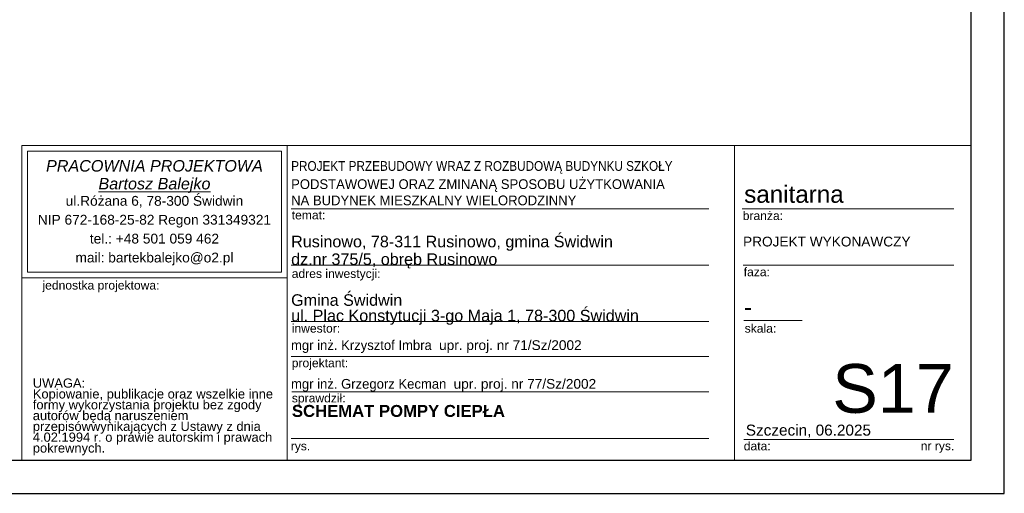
# Model space of a CAD drawing. Header units: millimetres. Extents: x 3501 to 4458, y 770 to 1067.
# Tile 5 of 16: x 4277 to 4458, y 770 to 858. Entities that reach past the tile are written whole.
import ezdxf

# ---------------------------------------------------------------- set-up
doc = ezdxf.new("R2010")
doc.units = ezdxf.units.MM
for name, color, linetype, lineweight in [('#ks', 34, 'Continuous', 30), ('ARCH TABELA_Nr_Pióra__1', 7, 'Continuous', 25), ('ARCH TABELA_Nr_Pióra__21', 252, 'Continuous', 9), ('ARCH TABELA_Nr_Pióra__7', 7, 'Continuous', 13), ('Ramka', 7, 'Continuous', 9)]:
    doc.layers.add(name, color=color, linetype=linetype, lineweight=lineweight)
doc.styles.add('GENERATED_STYLE_10', font='ariali.ttf')
doc.styles.add('GENERATED_STYLE_11', font='arialbd.ttf')
doc.styles.add('GENERATED_STYLE_7', font='txt')
doc.styles.add('GENERATED_STYLE_9', font='arial.ttf')

# ---------------------------------------------------------------- blocks, each defined once
blk = doc.blocks.new('A$C382C6C0C')
at = {"layer": '#ks', "color": 7, "lineweight": -3}
for p, q in [((3951.5, -2909), (3951.5, 61)), ((3890.5, -2848), (3890.5, 0)), ((0, -2848), (3890.5, -2848)), ((-248.5, -2909), (3951.5, -2909))]:
    blk.add_line(p, q, dxfattribs=at)
blk = doc.blocks.new('A$C689C700D')
at = {"layer": '#ks', "color": 1, "lineweight": 35, "xscale": 10, "yscale": 10, "zscale": 10}
blk.add_blockref('A$C382C6C0C', (-37653, 28364), dxfattribs=at)

msp = doc.modelspace()

# ---------------------------------------------------------------- linework, layer by layer
at = {"layer": 'ARCH TABELA_Nr_Pióra__21', "color": 7, "linetype": 'Continuous'}
for p, q in [((4276.92, 834.46), (4325.86, 834.46)), ((4276.92, 776.34), (4276.92, 834.46)), ((4276.92, 834.46), (4451.92, 834.46)), ((4277.98, 811.05), (4277.98, 833.39)), ((4277.98, 833.39), (4324.79, 833.39)), ((4324.79, 811.05), (4324.79, 833.39)), ((4325.86, 834.46), (4325.86, 776.34)), ((4325.86, 809.99), (4325.86, 834.46)), ((4408.3, 834.46), (4408.3, 776.34)), ((4451.92, 834.46), (4451.92, 776.34)), ((4325.86, 776.34), (4325.86, 830.46)), ((4326.58, 822.76), (4403.58, 822.76)), ((4409.7, 822.76), (4448.69, 822.76)), ((4326.58, 812.36), (4403.58, 812.36)), ((4409.87, 812.36), (4448.69, 812.36)), ((4276.92, 809.99), (4325.86, 809.99)), ((4277.98, 811.05), (4324.79, 811.05)), ((4409.99, 802.13), (4420.79, 802.13)), ((4326.58, 801.96), (4403.58, 801.96)), ((4326.58, 795.47), (4403.58, 795.47)), ((4326.69, 788.98), (4403.58, 788.98)), ((4326.58, 780.34), (4403.58, 780.34)), ((4409.99, 780.17), (4432.81, 780.17)), ((4432.81, 780.17), (4448.69, 780.17)), ((4276.92, 776.34), (4325.86, 776.34)), ((4451.92, 776.34), (4325.86, 776.34))]:
    msp.add_line(p, q, dxfattribs=at)

# ---------------------------------------------------------------- block references
at = {"layer": 'Ramka', "xscale": 0.01, "yscale": 0.01, "zscale": 0.01}
msp.add_blockref('A$C689C700D', (4439.4, 777.5), dxfattribs=at)

# ---------------------------------------------------------------- texts
at = {"layer": 'ARCH TABELA_Nr_Pióra__1', "color": 7, "linetype": 'Continuous', "style": 'GENERATED_STYLE_7', "width": 0.9}
msp.add_text('PROJEKT PRZEBUDOWY WRAZ Z ROZBUDOWĄ BUDYNKU SZKOŁY', height=1.8, dxfattribs=at).set_placement((4326.58, 829.75))
at = {"layer": 'ARCH TABELA_Nr_Pióra__1', "color": 7, "linetype": 'Continuous', "style": 'GENERATED_STYLE_7'}
for s, p in [('PODSTAWOWEJ ORAZ ZMINANĄ SPOSOBU UŻYTKOWANIA', (4326.58, 826.4)), ('NA BUDYNEK MIESZKALNY WIELORODZINNY', (4326.58, 823.4))]:
    msp.add_text(s, height=1.8, dxfattribs=at).set_placement(p)
at = {"layer": 'ARCH TABELA_Nr_Pióra__1', "color": 7, "linetype": 'Continuous', "insert": (4326.72, 786.55), "char_height": 2.2, "attachment_point": 1, "style": 'GENERATED_STYLE_11'}
msp.add_mtext('SCHEMAT POMPY CIEPŁA', dxfattribs=at)
at = {"layer": 'ARCH TABELA_Nr_Pióra__21', "color": 7, "linetype": 'Continuous', "insert": (4326.58, 801.34), "char_height": 2.1277, "attachment_point": 7, "line_spacing_factor": 0.807442, "style": 'GENERATED_STYLE_9'}
msp.add_mtext('{Gmina Świdwin\\Pul. Plac Konstytucji 3-go Maja 1, 78-300 Świdwin}', dxfattribs=at)
at = {"layer": 'ARCH TABELA_Nr_Pióra__7', "color": 7, "linetype": 'Continuous'}
for s, insert, char_height, attachment_point, line_spacing_factor, style in [('{PRACOWNIA PROJEKTOWA\\P\\LBartosz Balejko}', (4301.39, 831.74), 2.1277, 2, 0.926719, 'GENERATED_STYLE_10'), ('{Rusinowo, 78-311 Rusinowo, gmina Świdwin \\Pdz.nr 375/5, obręb Rusinowo}', (4326.58, 811.74), 2.1277, 7, 0.918867, 'GENERATED_STYLE_9'), ('PROJEKT WYKONAWCZY', (4409.87, 817.6), 1.8, 1, 0.923713, 'GENERATED_STYLE_9')]:
    msp.add_mtext(s, dxfattribs=dict(at, insert=insert, char_height=char_height, attachment_point=attachment_point, line_spacing_factor=line_spacing_factor, style=style))
at = {"layer": 'ARCH TABELA_Nr_Pióra__7', "color": 7, "linetype": 'Continuous', "style": 'GENERATED_STYLE_9'}
for s, insert, char_height, attachment_point in [('sanitarna', (4410.08, 827.05), 3.192, 1), ('{temat:}', (4326.69, 822.39), 1.596, 1), ('{branża:}', (4409.81, 822.27), 1.596, 1), ('{adres inwestycji:}', (4326.69, 811.59), 1.5958, 1), ('{faza:}', (4409.99, 811.9), 1.596, 1), ('{jednostka projektowa:}', (4280.75, 809.44), 1.5958, 1), ('-', (4410.06, 806.24), 3.19, 1), ('{inwestor:}', (4326.69, 801.5), 1.5958, 1), ('{skala:}', (4410.17, 801.49), 1.596, 1), ('{projektant:}', (4326.69, 795.1), 1.5958, 1), ('S17', (4448.69, 794.1), 9, 3), ('{sprawdził:}', (4326.71, 788.62), 1.5958, 1), ('Szczecin, 06.2025', (4410.38, 782.92), 2.0213, 1), ('{rys.}', (4326.51, 779.77), 1.596, 1), ('{data:}', (4410, 779.77), 1.596, 1), ('{nr rys.}', (4442.61, 779.8), 1.596, 1)]:
    msp.add_mtext(s, dxfattribs=dict(at, insert=insert, char_height=char_height, attachment_point=attachment_point))
for s, insert, char_height, width, attachment_point, line_spacing_factor in [('{ul.Różana 6, 78-300 Świdwin\\PNIP 672-168-25-82 Regon 331349321\\Ptel.: +48 501 059 462\\Pmail: bartekbalejko@o2.pl}', (4301.39, 825.12), 1.8085, 46.8085, 2, 1.156383), ('{UWAGA:\\PKopiowanie, publikacje oraz wszelkie inne formy wykorzystania projektu bez zgody autorów będą naruszeniem przepisówwynikających z Ustawy z dnia 4.02.1994 r. o prawie autorskim i prawach pokrewnych.}', (4278.97, 791.44), 1.70213, 44.8341, 1, 0.703415)]:
    msp.add_mtext(s, dxfattribs=dict(at, insert=insert, char_height=char_height, width=width, attachment_point=attachment_point, line_spacing_factor=line_spacing_factor))
at = {"layer": 'ARCH TABELA_Nr_Pióra__7', "color": 7, "linetype": 'Continuous', "char_height": 1.8, "attachment_point": 1, "style": 'GENERATED_STYLE_7'}
for s, insert, width in [('mgr inż. Krzysztof Imbra  \\fArial|b0|i0|c238;upr. proj. nr 71/Sz/2002', (4326.56, 798.49), 75.9075), ('mgr inż. Grzegorz Kecman  \\fArial|b0|i0|c238;upr. proj. nr 77/Sz/2002', (4326.56, 791.35), 73.716)]:
    msp.add_mtext(s, dxfattribs=dict(at, insert=insert, width=width))

doc.saveas('drawing.dxf')
